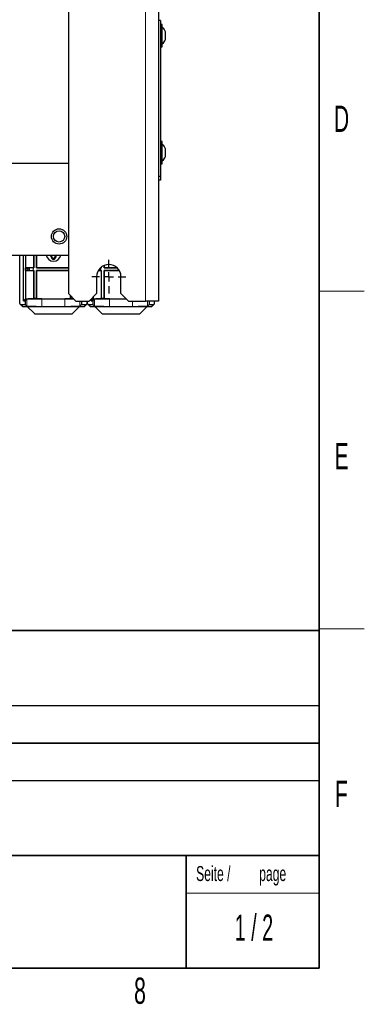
# Model space of a CAD drawing. Header units: millimetres. Extents: x 5 to 418, y 2 to 292.
# Tile 51 of 52: x 368 to 414, y 7 to 138. Entities that reach past the tile are written whole.
import ezdxf

# ---------------------------------------------------------------- set-up
doc = ezdxf.new("R2010")
doc.units = ezdxf.units.MM
doc.layers.add('SLD-0', color=7, linetype='Continuous')
doc.styles.add('SLDTEXTSTYLE1', font='TXT', dxfattribs={"width": 0.605})
doc.styles.add('SLDTEXTSTYLE2', font='TXT', dxfattribs={"width": 0.563})

# ---------------------------------------------------------------- blocks, each defined once
blk = doc.blocks.new('SW_NOTE_0_16')
at = {"layer": 'SLD-0', "color": 0, "char_height": 3.4, "attachment_point": 1, "style": 'SLDTEXTSTYLE1'}
for s, insert in [('D - 32683', (0, 4.38)), ('Barntrup', (0, -0.82))]:
    blk.add_mtext(s, dxfattribs=dict(at, insert=insert))
blk = doc.blocks.new('SW_NOTE_0_17')
at = {"layer": 'SLD-0', "color": 0, "char_height": 2, "attachment_point": 1, "style": 'SLDTEXTSTYLE1'}
for s, insert in [('Seite /', (0, 2.58)), ('page', (8.41, 2.58))]:
    blk.add_mtext(s, dxfattribs=dict(at, insert=insert))
blk = doc.blocks.new('SW_CENTERMARKSYMBOL_4')
at = {"layer": 'SLD-0', "color": 0}
for p, q in [((0, 1.25), (0, 2.25)), ((-1.25, 0), (-2.25, 0)), ((0, 0), (-0.625, 0)), ((0, 0), (0, 0.625)), ((0, 0), (0, -0.625)), ((0, 0), (0.625, 0)), ((1.25, 0), (2.25, 0)), ((0, -1.25), (0, -2.25))]:
    blk.add_line(p, q, dxfattribs=at)

msp = doc.modelspace()

# ---------------------------------------------------------------- linework, layer by layer
at = {"color": 7, "linetype": 'Continuous', "lineweight": 18}
for p, q in [((384.8211, 252.1875), (384.8211, 100.9375)), ((369.3616, 105.3654), (369.3616, 105.0325)), ((369.8597, 105.3733), (369.8597, 105.0245)), ((378.8597, 105.3733), (378.8597, 105.0245)), ((369.0399, 101.214), (369.0399, 100.2764)), ((371.0396, 101.2483), (371.0396, 100.2421)), ((374.1026, 101.2483), (374.1026, 100.2421)), ((378.0399, 101.214), (378.0399, 100.2764)), ((380.0396, 101.2483), (380.0396, 100.2421)), ((368.2212, 100.4952), (368.4938, 100.2225)), ((376.1023, 100.9375), (376.1023, 100.2764)), ((376.6483, 100.2225), (376.921, 100.4952)), ((377.2212, 100.4952), (377.4938, 100.2225)), ((383.1026, 100.9375), (383.1026, 100.2421)), ((385.1023, 100.9375), (385.1023, 100.2764)), ((385.6483, 100.2225), (385.921, 100.4952)), ((370.0231, 99.2841), (370.0258, 99.2906)), ((370.1141, 99.254), (370.1114, 99.2475)), ((375.0307, 99.2475), (375.0281, 99.254)), ((375.1164, 99.2906), (375.1191, 99.2841)), ((379.0231, 99.2841), (379.0258, 99.2906)), ((379.1141, 99.254), (379.1114, 99.2475)), ((384.0307, 99.2475), (384.0281, 99.254)), ((384.1164, 99.2906), (384.1191, 99.2841))]:
    msp.add_line(p, q, dxfattribs=at)
at = {"color": 7, "linetype": 'Continuous', "lineweight": 25}
for p, q in [((386.5711, 252.1875), (386.5711, 100.9375)), ((374.5711, 251.1875), (374.5711, 101.9375)), ((386.8211, 138.3375), (386.5711, 138.3375)), ((386.8211, 138.3375), (386.8211, 117.5875)), ((387.0711, 137.8125), (386.8211, 137.8125)), ((387.0711, 136.3375), (387.0711, 137.8125)), ((387.4961, 136.3375), (387.4961, 136.8375)), ((387.0711, 134.8625), (387.0711, 136.3375)), ((387.4961, 135.8375), (387.4961, 136.3375)), ((386.8211, 134.8625), (387.0711, 134.8625)), ((387.0711, 122.2125), (386.8211, 122.2125)), ((387.0711, 119.3213), (387.0711, 122.2125)), ((387.4961, 120.2375), (387.4961, 121.2375)), ((316.5711, 119.3122), (374.5711, 119.3122)), ((386.8211, 119.2625), (387.0711, 119.2625)), ((387.0711, 119.2625), (387.0711, 119.3213)), ((386.5711, 117.5875), (386.8211, 117.5875)), ((386.8211, 117.0875), (386.5711, 117.0875)), ((386.8211, 117.5875), (386.8211, 117.0875)), ((316.5711, 107.0625), (374.5711, 107.0625)), ((368.0961, 100.6203), (368.0961, 107.0625)), ((368.5962, 100.9952), (368.5962, 107.0625)), ((368.8624, 107.0625), (368.8624, 105.3864)), ((369.9461, 107.0625), (369.9461, 105.3864)), ((369.9592, 105.3733), (369.9592, 107.0625)), ((370.308, 105.3733), (370.308, 107.0625)), ((370.3211, 107.0625), (370.3211, 105.3864)), ((372.1447, 107.0625), (372.203, 107.0239)), ((372.2713, 107.0306), (372.1631, 106.9681)), ((372.1631, 106.9681), (372.3546, 106.6364)), ((372.203, 107.0239), (372.2007, 107.0625)), ((372.4628, 106.6989), (372.2713, 107.0306)), ((372.7817, 106.8762), (372.6793, 106.6989)), ((372.9608, 107.0614), (372.7276, 106.9074)), ((372.7276, 106.9074), (372.7817, 106.8762)), ((372.7876, 106.6364), (372.8899, 106.8137)), ((372.8899, 106.8137), (372.9441, 106.7824)), ((372.9441, 106.7824), (372.9608, 107.0614)), ((373.0157, 107.0625), (373.0291, 107.0547)), ((373.0291, 107.0547), (373.0336, 107.0625)), ((368.8624, 105.3864), (368.7969, 105.321)), ((368.7969, 105.321), (369.1719, 105.3275)), ((368.7969, 105.321), (368.7969, 105.0769)), ((368.7969, 105.0769), (368.8624, 105.0114)), ((369.1719, 105.0703), (368.7969, 105.0769)), ((369.9461, 105.3864), (368.8624, 105.3864)), ((369.1719, 105.3275), (369.3616, 105.3654)), ((369.1719, 105.3275), (369.1719, 105.0703)), ((369.3616, 105.0325), (369.1719, 105.0703)), ((369.8597, 105.3733), (369.9592, 105.3733)), ((369.9592, 105.3733), (369.9461, 105.3864)), ((370.308, 105.3733), (370.3211, 105.3864)), ((374.5711, 105.3733), (370.308, 105.3733)), ((370.3211, 105.3864), (374.5711, 105.3864)), ((378.9461, 105.3864), (378.8492, 105.3864)), ((378.8597, 105.3733), (378.9592, 105.3733)), ((378.9461, 105.4683), (378.9461, 105.3864)), ((378.9592, 105.3733), (378.9461, 105.3864)), ((378.9592, 105.3733), (378.9592, 105.4784)), ((379.308, 105.3733), (379.308, 105.6819)), ((379.308, 105.3733), (379.3211, 105.3864)), ((381.0571, 105.3733), (379.308, 105.3733)), ((379.3211, 105.6875), (379.3211, 105.3864)), ((379.3211, 105.3864), (381.043, 105.3864)), ((368.8624, 105.0114), (368.8624, 101.2614)), ((368.8624, 105.0114), (369.9461, 105.0114)), ((369.9592, 105.0245), (369.8597, 105.0245)), ((369.9592, 105.0245), (369.9461, 105.0114)), ((369.9461, 105.0114), (369.9461, 101.2614)), ((369.9592, 101.2745), (369.9592, 105.0245)), ((374.5711, 105.0245), (370.308, 105.0245)), ((370.308, 105.0245), (370.308, 101.2745)), ((370.308, 105.0245), (370.3211, 105.0114)), ((370.3211, 101.2614), (370.3211, 105.0114)), ((370.3211, 105.0114), (374.5711, 105.0114)), ((378.3211, 104.1875), (378.3211, 101.9375)), ((378.5455, 105.0114), (378.9461, 105.0114)), ((378.9592, 105.0245), (378.8597, 105.0245)), ((378.9592, 105.0245), (378.9461, 105.0114)), ((378.9461, 105.0114), (378.9461, 101.2614)), ((378.9592, 101.2745), (378.9592, 105.0245)), ((381.3389, 105.0245), (379.308, 105.0245)), ((379.308, 105.0245), (379.308, 101.2745)), ((379.308, 105.0245), (379.3211, 105.0114)), ((379.3211, 105.0114), (381.3467, 105.0114)), ((379.3211, 101.2614), (379.3211, 105.0114)), ((381.5711, 101.9375), (381.5711, 104.1875)), ((368.8624, 101.2614), (368.5962, 100.9952)), ((368.8211, 100.9952), (369.0399, 101.214)), ((368.8624, 101.2614), (369.9461, 101.2614)), ((369.9592, 101.2745), (369.9461, 101.2614)), ((369.9461, 101.2614), (370.3211, 101.2614)), ((370.308, 101.2745), (369.9592, 101.2745)), ((370.308, 101.2745), (370.3211, 101.2614)), ((370.3211, 101.2614), (374.8211, 101.2614)), ((371.0396, 101.2483), (374.1026, 101.2483)), ((374.5711, 101.9375), (375.5711, 100.9375)), ((374.8211, 101.6875), (374.8211, 101.2614)), ((374.8342, 101.2745), (374.8211, 101.2614)), ((374.8211, 101.2614), (375.1961, 101.2614)), ((374.8342, 101.2745), (374.8342, 101.6744)), ((375.183, 101.2745), (374.8342, 101.2745)), ((375.183, 101.3256), (375.183, 101.2745)), ((375.183, 101.2745), (375.1961, 101.2614)), ((375.1961, 101.2614), (375.1961, 101.3125)), ((375.1961, 101.2614), (375.2471, 101.2614)), ((377.3211, 100.9375), (378.3211, 101.9375)), ((377.8624, 101.2614), (377.5962, 100.9952)), ((377.5962, 100.9952), (377.5962, 101.2125)), ((377.8211, 100.9952), (378.0399, 101.214)), ((377.8624, 101.4787), (377.8624, 101.2614)), ((377.8624, 101.2614), (378.9461, 101.2614)), ((378.9592, 101.2745), (378.9461, 101.2614)), ((378.9461, 101.2614), (379.3211, 101.2614)), ((379.308, 101.2745), (378.9592, 101.2745)), ((379.308, 101.2745), (379.3211, 101.2614)), ((379.3211, 101.2614), (382.2471, 101.2614)), ((380.0396, 101.2483), (382.2602, 101.2483)), ((381.5711, 101.9375), (382.5711, 100.9375)), ((368.1327, 100.5319), (368.4055, 100.2591)), ((368.2212, 100.4952), (368.8211, 100.4952)), ((368.4938, 100.2225), (369.0846, 100.2225)), ((368.5962, 100.9952), (368.8211, 100.9952)), ((368.8211, 100.9952), (368.8211, 100.4952)), ((368.8211, 100.4952), (369.0399, 100.2764)), ((369.0846, 100.2225), (369.0873, 100.229)), ((369.0846, 100.2225), (370.0231, 99.2841)), ((369.0873, 100.229), (376.0549, 100.229)), ((369.0873, 100.229), (370.0258, 99.2906)), ((371.0396, 100.2421), (374.1026, 100.2421)), ((375.1164, 99.2906), (376.0549, 100.229)), ((375.1191, 99.2841), (376.0576, 100.2225)), ((375.5711, 100.9375), (377.3211, 100.9375)), ((376.0576, 100.2225), (376.0549, 100.229)), ((376.0576, 100.2225), (376.6483, 100.2225)), ((376.1023, 100.2764), (376.3211, 100.4952)), ((376.3211, 100.9375), (376.3211, 100.4952)), ((376.3211, 100.4952), (376.921, 100.4952)), ((376.7367, 100.2591), (377.0095, 100.5319)), ((377.0461, 100.6203), (377.0461, 100.9375)), ((377.0961, 100.6203), (377.0961, 100.9375)), ((377.1327, 100.5319), (377.4055, 100.2591)), ((377.2212, 100.4952), (377.8211, 100.4952)), ((377.4938, 100.2225), (378.0846, 100.2225)), ((377.5962, 100.9952), (377.8211, 100.9952)), ((377.8211, 100.9952), (377.8211, 100.4952)), ((377.8211, 100.4952), (378.0399, 100.2764)), ((378.0846, 100.2225), (378.0873, 100.229)), ((378.0846, 100.2225), (379.0231, 99.2841)), ((378.0873, 100.229), (385.0549, 100.229)), ((378.0873, 100.229), (379.0258, 99.2906)), ((380.0396, 100.2421), (383.1026, 100.2421)), ((382.5711, 100.9375), (384.8211, 100.9375)), ((384.1164, 99.2906), (385.0549, 100.229)), ((384.1191, 99.2841), (385.0576, 100.2225)), ((386.5711, 100.9375), (384.8211, 100.9375)), ((385.0576, 100.2225), (385.0549, 100.229)), ((385.0576, 100.2225), (385.6483, 100.2225)), ((385.1023, 100.2764), (385.3211, 100.4952)), ((385.3211, 100.9375), (385.3211, 100.4952)), ((385.3211, 100.4952), (385.921, 100.4952)), ((385.7367, 100.2591), (386.0095, 100.5319)), ((386.0461, 100.6203), (386.0461, 100.9375)), ((370.1114, 99.2475), (375.0307, 99.2475)), ((370.1141, 99.254), (375.0281, 99.254)), ((379.1114, 99.2475), (384.0307, 99.2475)), ((379.1141, 99.254), (384.0281, 99.254))]:
    msp.add_line(p, q, dxfattribs=at)
for radius in [1.025, 0.75]:
    msp.add_circle((373.3211, 109.5625), radius, dxfattribs=at)
for centre, radius, start, end in [((386.5247, 136.5999), 1, 13.741315, 56.881112), ((386.5247, 136.075), 1, 303.118888, 346.258685), ((386.5247, 120.9999), 1, 13.741315, 56.881112), ((386.5247, 120.475), 1, 303.118888, 346.258685), ((372.5711, 107.2614), 1, 191.476333, 348.523667), ((372.5711, 106.7614), 0.25, 210, 330), ((372.5711, 106.7614), 0.125, 210, 330), ((379.9461, 104.1875), 1.625, 0, 180), ((368.4938, 100.3475), 0.125, 225, 270), ((376.6483, 100.3475), 0.125, 270, 315), ((377.4938, 100.3475), 0.125, 225, 270), ((385.6483, 100.3475), 0.125, 270, 315), ((370.1114, 99.3724), 0.125, 225, 270), ((375.0307, 99.3724), 0.125, 270, 315), ((379.1114, 99.3724), 0.125, 225, 270), ((384.0307, 99.3724), 0.125, 270, 315)]:
    msp.add_arc(centre, radius, start, end, dxfattribs=at)
at = {"color": 7, "linetype": 'Continuous', "lineweight": 18}
for centre, radius, start, end in [((368.4938, 100.3475), 0.1249, 225.00151, 270.019559), ((376.6484, 100.3475), 0.1249, 269.980441, 314.99849), ((377.4938, 100.3475), 0.1249, 225.00151, 270.019559), ((385.6484, 100.3475), 0.1249, 269.980441, 314.99849), ((370.1115, 99.3725), 0.125, 225.007476, 269.992524), ((375.0307, 99.3725), 0.125, 270.007476, 314.992524), ((379.1115, 99.3725), 0.125, 225.007476, 269.992524), ((384.0307, 99.3725), 0.125, 270.007476, 314.992524)]:
    msp.add_arc(centre, radius, start, end, dxfattribs=at)
at = {"color": 7, "linetype": 'Continuous', "lineweight": 25}
for centre, major_axis, ratio, start_param, end_param in [((369.8597, 105.3646), (0.5, 0), 0.01745506, 1.57079633, 3.05432619), ((369.8597, 105.0332), (0.5, 0), 0.01745506, 3.22885912, 4.71238898), ((378.8597, 105.0332), (0.5, 0), 0.01745506, 4.0554055, 4.71238898), ((371.0396, 101.2134), (2, 0), 0.01745506, 1.57079633, 3.12413936), ((374.1026, 101.2134), (2, 0), 0.01745506, 0.94952147, 1.57079633), ((380.0396, 101.2134), (2, 0), 0.01745506, 1.57079633, 3.12413936), ((368.2211, 100.6203), (0.0884, -0.0884), 0.99969546, 3.92683852, 5.49793944), ((371.0396, 100.2771), (2, 0), 0.01745506, 3.15904595, 4.71238898), ((374.1026, 100.2771), (2, 0), 0.01745506, 4.71238898, 6.26573201), ((376.9211, 100.6203), (-0.0884, -0.0884), 0.99969546, 0.78524587, 2.35634678), ((377.2211, 100.6203), (0.0884, -0.0884), 0.99969546, 3.92683852, 5.49793944), ((380.0396, 100.2771), (2, 0), 0.01745506, 3.15904595, 4.71238898), ((383.1026, 100.2771), (2, 0), 0.01745506, 4.71238898, 6.26573201), ((385.9211, 100.6203), (-0.0884, -0.0884), 0.99969546, 0.78524587, 2.35634678), ((370.1142, 99.379), (0.0478, 0.1155), 0.99982157, 2.74895666, 3.53422865), ((375.028, 99.379), (0.0478, -0.1155), 0.99982157, 5.89054931, 6.6758213), ((379.1142, 99.379), (0.0478, 0.1155), 0.99982157, 2.74895666, 3.53422865), ((384.028, 99.379), (0.0478, -0.1155), 0.99982157, 5.89054931, 6.6758213)]:
    msp.add_ellipse(centre, major_axis=major_axis, ratio=ratio, start_param=start_param, end_param=end_param, dxfattribs=at)
at = {"layer": 'SLD-0', "lineweight": 35}
for p, q in [((408, 12), (408, 282.5)), ((135, 57), (408, 57)), ((408, 57), (408, 12)), ((408, 42), (288, 42)), ((288, 27), (408, 27)), ((390.2572, 27), (390.2572, 12)), ((26, 12), (408, 12)), ((135, 12), (408, 12))]:
    msp.add_line(p, q, dxfattribs=at)
at = {"layer": 'SLD-0', "lineweight": 18}
for p, q in [((408, 102.25), (414, 102.25)), ((408, 57.25), (414, 57.25)), ((390.2572, 22), (408, 22))]:
    msp.add_line(p, q, dxfattribs=at)
at = {"layer": 'SLD-0'}
for p, q in [((328, 47), (408, 47)), ((288, 37), (408, 37))]:
    msp.add_line(p, q, dxfattribs=at)

# ---------------------------------------------------------------- block references
at = {"layer": 'SLD-0', "color": 7}
msp.add_blockref('SW_CENTERMARKSYMBOL_4', (379.9461, 104.1875), dxfattribs=at)
at = {"layer": 'SLD-0'}
for name, p in [('SW_NOTE_0_17', (391.5827, 23.033)), ('SW_NOTE_0_16', (354.2592, 19.5828))]:
    msp.add_blockref(name, p, dxfattribs=at)

# ---------------------------------------------------------------- texts
for s, insert, char_height, attachment_point, style in [('D', (410.9597, 127.0011), 3.5, 2, 'SLDTEXTSTYLE1'), ('E', (410.9816, 82.0011), 3.5, 2, 'SLDTEXTSTYLE1'), ('F6-7 TR0 COMBIVERT', (329.222, 52.8644), 4.4, 1, 'SLDTEXTSTYLE1'), ('F', (410.9536, 37.0011), 3.5, 2, 'SLDTEXTSTYLE1'), ('1 / 2', (399.29, 19.1524), 3.5, 2, 'SLDTEXTSTYLE2'), ('8', (384.1027, 10.743), 3.5, 2, 'SLDTEXTSTYLE1')]:
    msp.add_mtext(s, dxfattribs=dict(at, insert=insert, char_height=char_height, attachment_point=attachment_point, style=style))

doc.saveas('drawing.dxf')
